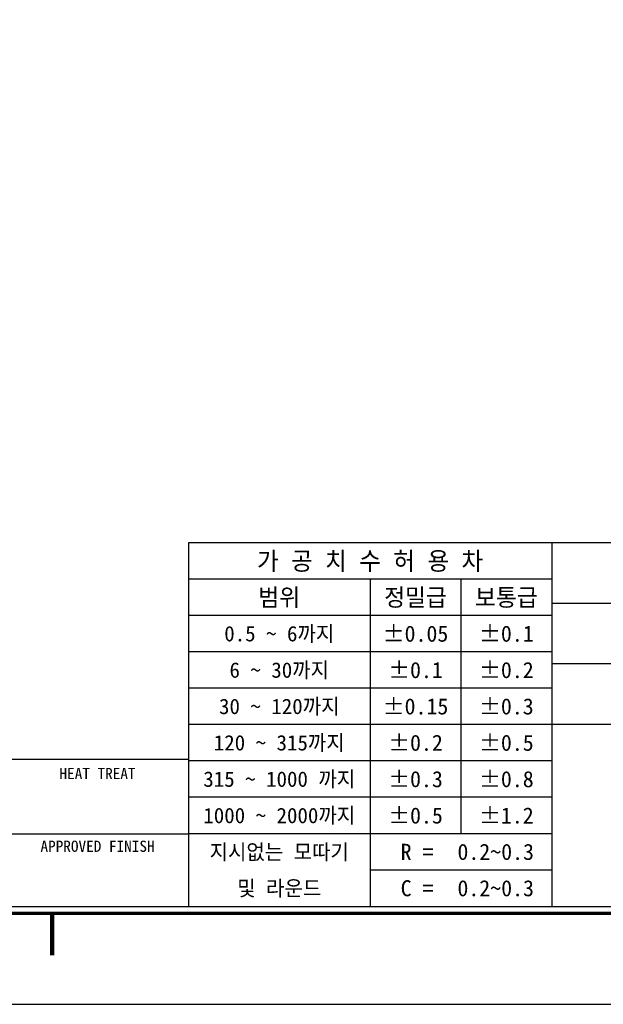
# Model space of a CAD drawing. Header units: millimetres. Extents: x 7251 to 7964, y 51 to 555.
# Tile 2 of 5: x 7606 to 7707, y 51 to 219. Entities that reach past the tile are written whole.
import ezdxf
from ezdxf.enums import TextEntityAlignment as Align

# ---------------------------------------------------------------- set-up
doc = ezdxf.new("R2010")
doc.units = ezdxf.units.MM
doc.header["$LTSCALE"] = 5
doc.layers.add('가는실선', color=1, linetype='Continuous')
doc.layers.add('외형선', color=3, linetype='Continuous')

# ---------------------------------------------------------------- blocks, each defined once
blk = doc.blocks.new('A4도각')
at = {"layer": '가는실선'}
for p, q in [((186, 33), (186, 7)), ((186, 30.39999999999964), (160, 30.39999999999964)), ((173, 30.39999999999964), (173, 7)), ((179.5, 30.39999999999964), (179.5, 12.19999999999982)), ((231, 28.66666666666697), (186, 28.66666666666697)), ((186, 27.80000000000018), (160, 27.80000000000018)), ((186, 25.19999999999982), (160, 25.19999999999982)), ((231, 24.33333333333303), (186, 24.33333333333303)), ((186, 22.60000000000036), (160, 22.60000000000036)), ((186, 20), (160, 20)), ((290, 20), (186, 20)), ((186, 17.39999999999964), (160, 17.39999999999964)), ((186, 14.80000000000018), (160, 14.80000000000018)), ((147, 12.19999999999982), (160, 12.19999999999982)), ((186, 12.19999999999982), (160, 12.19999999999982)), ((186, 9.600000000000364), (173, 9.600000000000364))]:
    blk.add_line(p, q, dxfattribs=at)
at = {"layer": '외형선'}
for p, q in [((290, 33), (160, 33)), ((160, 33), (160, 7)), ((160, 17.5), (62, 17.5))]:
    blk.add_line(p, q, dxfattribs=at)
at = {"layer": '외형선', "color": 0}
blk.add_lwpolyline([(297, 210), (0, 210), (0, 0), (297, 0)], close=True, dxfattribs=at)
at = {"layer": '외형선', "const_width": 0.25}
blk.add_lwpolyline([(290.5, 6.5), (290.5, 203.5), (10, 203.5), (10, 6.5)], close=True, dxfattribs=at)
at = {"layer": '외형선'}
blk.add_lwpolyline([(290, 7), (290, 203), (10.5, 203), (10.5, 7)], close=True, dxfattribs=at)
at = {"layer": '외형선', "const_width": 0.3}
blk.add_lwpolyline([(150.25, 6.5), (150.25, 3.5)], dxfattribs=at)
at = {"color": 3}
for s, height, p in [('가 공 치 수 허 용 차', 1.3, (173, 31.69999999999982)), ('범위', 1.25, (166.5, 29.10000000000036)), ('정밀급', 1.25, (176.25, 29.10000000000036)), ('보통급', 1.25, (182.75, 29.10000000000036)), ('0.5 ~ 6까지', 1.1, (166.5, 26.5)), ('%%P0.05', 1.15, (176.25, 26.5)), ('%%P0.1', 1.15, (182.75, 26.5)), ('6 ~ 30까지', 1.1, (166.5, 23.89999999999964)), ('%%P0.1', 1.15, (176.25, 23.89999999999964)), ('%%P0.2', 1.15, (182.75, 23.89999999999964)), ('30 ~ 120까지', 1.1, (166.5, 21.30000000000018)), ('%%P0.15', 1.15, (176.25, 21.30000000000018)), ('%%P0.3', 1.15, (182.75, 21.30000000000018)), ('120 ~ 315까지', 1.1, (166.5, 18.69999999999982)), ('%%P0.2', 1.15, (176.25, 18.69999999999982)), ('%%P0.5', 1.15, (182.75, 18.69999999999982)), ('HEAT TREAT', 0.8, (153.5, 16.5)), ('315 ~ 1000 까지', 1.1, (166.5, 16.10000000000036)), ('%%P0.3', 1.15, (176.25, 16.10000000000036)), ('%%P0.8', 1.15, (182.75, 16.10000000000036)), ('1000 ~ 2000까지', 1.1, (166.5, 13.5)), ('%%P0.5', 1.15, (176.25, 13.5)), ('%%P1.2', 1.15, (182.75, 13.5)), ('APPROVED FINISH', 0.8, (153.5, 11.30000000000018)), ('지시없는 모따기', 1.1, (166.5, 10.89999999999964)), ('R = ', 1.15, (176.75, 10.89999999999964)), ('및 라운드', 1.1, (166.5, 8.300000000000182)), ('C = ', 1.15, (176.75, 8.300000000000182))]:
    blk.add_text(s, height=height, dxfattribs=at).set_placement(p, align=Align.MIDDLE_CENTER)
for tag, height, p in [('REASONOFREVISIONS', 1.25, (88.5, 15.75)), ('REVISIONER', 1.25, (114.5, 15.75)), ('CHECKER', 1.25, (127.5, 15.75)), ('REVISIONDATE', 1.25, (140.5, 15.75)), ('HEATTREAT', 0.8, (153.5, 14)), ('SCALE', 1.5, (257.25, 10.25)), ('DATE', 1.5, (281.75, 10.25)), ('APRROVEDFINISH', 0.8, (153.5, 8.800000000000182))]:
    blk.add_attdef(tag, text='', height=height, dxfattribs=at).set_placement(p, align=Align.MIDDLE_CENTER)
for tag, p in [('필렛', (179.25, 10.89999999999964)), ('모따기', (179.25, 8.300000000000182))]:
    blk.add_attdef(tag, text='', height=1.15, dxfattribs=at).set_placement(p, align=Align.MIDDLE_LEFT)
at = {"layer": '외형선'}
for tag, height, p in [('APPROVED', 1.5, (219.75, 30.83333333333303)), ('도면타이틀', 5, (265.5, 26.5)), ('CHECKED', 1.5, (219.75, 26.5)), ('DRAWED', 1.5, (219.75, 22.16666666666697)), ('도면번호', 2.5, (270.25, 16.75)), ('도면SIZE', 2, (237.7612911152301, 11.44390227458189))]:
    blk.add_attdef(tag, text='', height=height, dxfattribs=at).set_placement(p, align=Align.MIDDLE_CENTER)

msp = doc.modelspace()

# ---------------------------------------------------------------- block references
ref = msp.add_blockref('A4도각', (7251.339151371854, 50.51606765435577), dxfattribs=dict(xscale=2.4, yscale=2.4, zscale=2.4))
ref.add_attrib('필렛', '0.2~0.3', dxfattribs={"color": 3, "height": 2.76}).set_placement((7681.539151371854, 76.67606765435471), align=Align.MIDDLE_LEFT)
ref.add_attrib('모따기', '0.2~0.3', dxfattribs={"color": 3, "height": 2.76}).set_placement((7681.539151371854, 70.4360676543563), align=Align.MIDDLE_LEFT)

doc.saveas('drawing.dxf')
